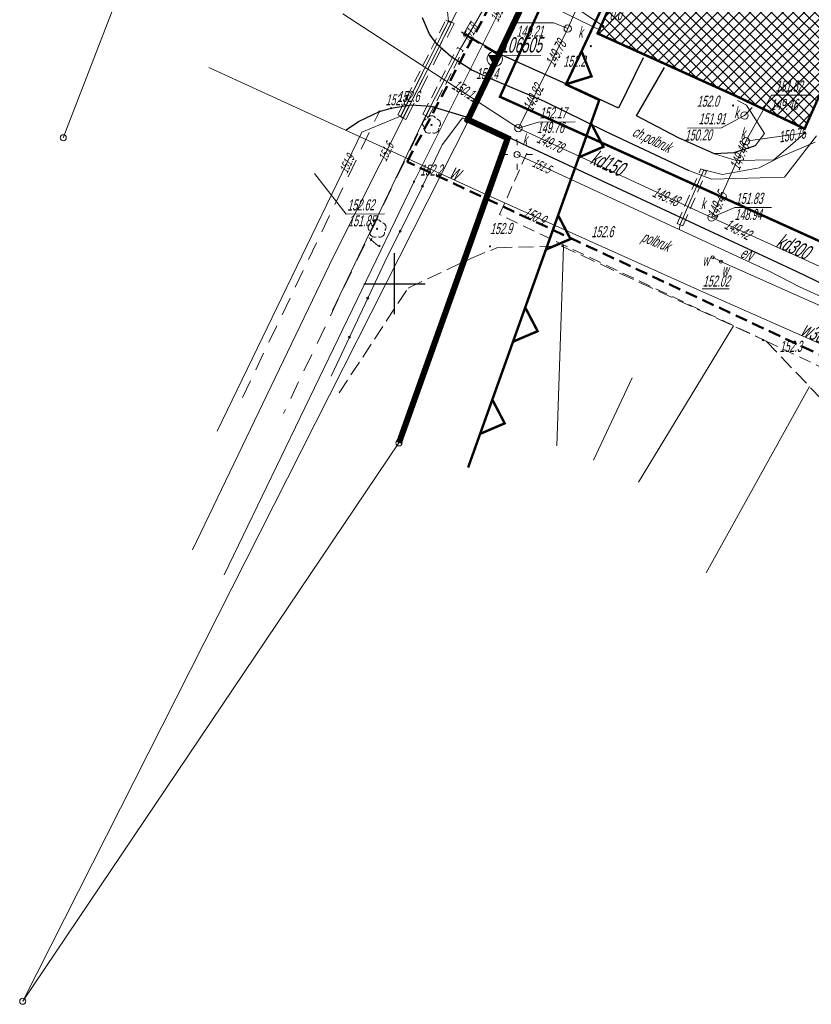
# Model space of a CAD drawing. Header units: metres. Extents: x 7519119 to 7519315, y 5970991 to 5971152.
# Tile 1 of 8: x 7519119 to 7519184, y 5970991 to 5971072. Entities that reach past the tile are written whole.
import ezdxf
from ezdxf.enums import TextEntityAlignment as Align

# ---------------------------------------------------------------- set-up
doc = ezdxf.new("R2010")
doc.units = ezdxf.units.M
doc.header["$MEASUREMENT"] = 0
for name, pattern in [('1', [0]), ('1_EGBU_A', [0]), ('2', [1.5, 1, -0.5]), ('3', [1, 0.5, -0.5]), ('4', [2.5, 1.5, -1]), ('BGT', [0]), ('DUL', [1, 0.5, -0.5]), ('KOC', [2, 1.5, -0.5]), ('KOU', [1.5, 1, -0.5]), ('UBE', [1.5, 1, -0.5]), ('UBT', [1.5, 1, -0.5]), ('WSQ', [1.75, 1.25, -0.5])]:
    doc.linetypes.add(name, pattern=pattern)
doc.layers.get('0').update_dxf_attribs({"color": 250, "linetype": 'CONTINUOUS', "lineweight": 100})
for name, color, linetype, lineweight in [('A-granica działki', 1, 'CONTINUOUS', 0), ('A_BUDYNEK', 7, 'CONTINUOUS', 0), ('A_OPIS', 130, 'CONTINUOUS', 0), ('Dzialki', 51, '1', 18), ('EDZPD_L_0', 230, '1', 18), ('EGBB_L_0', 34, '1_EGBU_A', 50), ('EGBB_L_1', 255, '1_EGBU_A', 50), ('LINIOWE_L_0', 7, '2', 50), ('Punkty', 1, 'CONTINUOUS', 18), ('SDROK_T_0', 255, 'CONTINUOUS', 18), ('SDROK_T_1', 255, 'CONTINUOUS', 18), ('SDRPK_L_0', 7, '1', 25), ('SDRPK_L_1', 255, '4', 18), ('SDRPK_L_2', 255, '4', 18), ('SDRPK_L_3', 7, '1', 25), ('SIATKA_L_0', 7, '1', 25), ('SZNPS_T_2', 7, 'CONTINUOUS', 18), ('SZNPS_T_3', 7, 'CONTINUOUS', 18), ('SZOPO_L_0', 255, 'BGT', 25), ('SZZPZ_T_0', 3, 'CONTINUOUS', 18), ('UEEOC_T_1', 1, 'CONTINUOUS', 18), ('UEEOC_T_5', 5, 'CONTINUOUS', 18), ('UEEOCA_T_5', 135, 'CONTINUOUS', 18), ('UEEOOA_T_5', 1, 'CONTINUOUS', 25), ('UEEPAA_T_5', 135, 'CONTINUOUS', 18), ('UEEPB_L_1', 1, '4', 18), ('UEEPB_L_7', 5, '4', 18), ('UEEPBA_L_5', 135, '3', 18), ('UEEPOA_L_5', 1, '1', 18), ('UEEPON_L_4', 5, '1', 18), ('UEEPON_L_9', 1, '1', 18), ('UEEPOS_L_1', 1, '1', 18), ('UKKOA_T_0', 15, 'CONTINUOUS', 18), ('UKKOC_T_0', 15, 'CONTINUOUS', 18), ('UKKOO_T_0', 15, 'CONTINUOUS', 25), ('UKKPA_T_0', 15, 'CONTINUOUS', 18), ('UKKPA_T_1', 15, 'CONTINUOUS', 18), ('UKKPOD_L_0', 15, '1', 18), ('UKKPOD_L_1', 15, '1', 18), ('UTTOC_T_0', 30, 'CONTINUOUS', 18), ('UTTOO_T_0', 30, 'CONTINUOUS', 25), ('UTTPB_L_0', 30, '4', 18), ('UTTPO_L_0', 30, '1', 18), ('UTTPO_L_1', 30, '1', 18), ('UWWOA_T_0', 5, 'CONTINUOUS', 18), ('UWWOC_T_0', 5, 'CONTINUOUS', 18), ('UWWOO_T_0', 5, 'CONTINUOUS', 25), ('UWWPA_T_1', 134, 'CONTINUOUS', 18), ('UWWPO_L_1', 5, '1', 18), ('WUKOS_T_1', 25, 'CONTINUOUS', 18), ('WUKPS_L_6', 3, '1', 18), ('WWROH_T_4', 25, 'CONTINUOUS', 18)]:
    doc.layers.add(name, color=color, linetype=linetype, lineweight=lineweight)
doc.styles.get("Standard").update_dxf_attribs({"font": 'ARIALN.TTF', "width": 0.75})

# ---------------------------------------------------------------- blocks, each defined once
blk = doc.blocks.new('GRT')
at = {"linetype": 'Continuous'}
blk.add_circle((0, 0), 0.25, dxfattribs=at)
blk = doc.blocks.new('GRO')
at = {"linetype": 'Continuous'}
blk.add_circle((0, 0), 0.045, dxfattribs=at)
blk = doc.blocks.new('OSJ')
at = {"linetype": 'Continuous'}
for p, q in [((-0.495, 0.285), (0.505, 0.285)), ((0.005, -0.58), (-0.495, 0.285)), ((-0.485, 0.265), (0.495, 0.265)), ((-0.47, 0.24), (0.48, 0.245)), ((-0.455, 0.22), (0.465, 0.22)), ((-0.445, 0.195), (0.45, 0.195)), ((-0.43, 0.17), (0.44, 0.17)), ((-0.415, 0.145), (0.425, 0.145)), ((-0.4, 0.115), (0.405, 0.115)), ((-0.38, 0.09), (0.39, 0.09)), ((-0.37, 0.065), (-0.035, 0.065)), ((-0.355, 0.045), (-0.06, 0.045)), ((-0.345, 0.02), (-0.07, 0.02)), ((0.505, 0.285), (0.005, -0.58)), ((0.035, 0.07), (0.38, 0.07)), ((0.06, 0.045), (0.365, 0.045)), ((0.07, 0.02), (0.355, 0.02)), ((-0.33, -0.005), (-0.075, -0.005)), ((-0.31, -0.03), (-0.07, -0.03)), ((-0.295, -0.06), (-0.045, -0.06)), ((-0.28, -0.09), (0.285, -0.09)), ((-0.26, -0.125), (0.27, -0.125)), ((-0.24, -0.155), (0.25, -0.155)), ((-0.22, -0.185), (0.23, -0.185)), ((-0.205, -0.215), (0.215, -0.215)), ((-0.185, -0.25), (0.195, -0.25)), ((-0.165, -0.285), (0.175, -0.285)), ((-0.15, -0.315), (0.16, -0.315)), ((-0.13, -0.345), (0.14, -0.345)), ((-0.115, -0.375), (0.125, -0.375)), ((-0.1, -0.4), (0.11, -0.4)), ((-0.08, -0.43), (0.09, -0.43)), ((-0.065, -0.46), (0.075, -0.46)), ((-0.05, -0.485), (0.06, -0.485)), ((-0.035, -0.51), (0.045, -0.51)), ((-0.025, -0.53), (0.035, -0.53)), ((-0.015, -0.55), (0.025, -0.55)), ((-0.005, -0.565), (0.015, -0.565)), ((0.045, -0.06), (0.305, -0.06)), ((0.07, -0.03), (0.32, -0.03)), ((0.075, -0.005), (0.335, -0.005))]:
    blk.add_line(p, q, dxfattribs=at)
for radius in [0.625, 0.075]:
    blk.add_circle((0, 0), radius, dxfattribs=at)
blk = doc.blocks.new('DLI')
at = {"linetype": 'Continuous'}
blk.add_circle((0, 0), 0.045, dxfattribs=at)
for centre, start, end in [((-0.357, 0.116), 102.14447, 221.86002), ((0, 0.375), 30.14012, 149.85988), ((0.357, 0.116), 318.13998, 77.85553), ((-0.22, -0.303), 174.14818, 293.85423), ((0.22, -0.303), 246.14577, 5.85182)]:
    blk.add_arc(centre, 0.375, start, end, dxfattribs=at)
blk = doc.blocks.new('WSP')
at = {"linetype": 'Continuous'}
blk.add_circle((0, 0), 0.045, dxfattribs=at)
blk = doc.blocks.new('LAT')
at = {"linetype": 'Continuous'}
for p, q in [((0, 0.75), (0, 1.25)), ((-1.25, 0), (-0.75, 0)), ((0.75, 0), (1.25, 0)), ((0, -0.75), (0, -1.25))]:
    blk.add_line(p, q, dxfattribs=at)
blk = doc.blocks.new('SLU')
at = {"linetype": 'Continuous'}
blk.add_circle((0, 0), 0.25, dxfattribs=at)
blk = doc.blocks.new('WLZ')
at = {"linetype": 'Continuous'}
blk.add_circle((0, 0), 0.3, dxfattribs=at)
blk = doc.blocks.new('ARM')
at = {"linetype": 'Continuous'}
blk.add_circle((0, 0), 0.125, dxfattribs=at)
blk = doc.blocks.new('MAPA_ZWIK')
at = {"layer": 'Dzialki'}
for p, q in [((-44.733, 60.363), (-79.233, -28.807)), ((-46.153, -27.327), (-23.523, 20.113)), ((-46.083, -27.357), (-82.543, -99.387)), ((-46.083, -27.357), (-46.153, -27.327)), ((-42.893, -28.847), (-46.083, -27.357)), ((-51.783, -53.747), (-42.893, -28.847)), ((-82.543, -99.387), (-51.783, -53.747))]:
    blk.add_line(p, q, dxfattribs=at)
at = {"layer": 'EDZPD_L_0', "linetype": '1'}
for p, q in [((-23.523, 20.113), (-46.153, -27.327)), ((-82.543, -99.387), (-46.083, -27.357)), ((-46.083, -27.357), (-46.153, -27.327)), ((-42.893, -28.847), (-46.083, -27.357)), ((-51.783, -53.747), (-42.893, -28.847))]:
    blk.add_line(p, q, dxfattribs=at)
at = {"layer": 'EGBB_L_0', "linetype": '1_EGBU_A'}
for p, q in [((-18.616, -28.072), (-13.596, -16.762)), ((-24.169, -25.425), (-18.616, -28.072))]:
    blk.add_line(p, q, dxfattribs=at)
at = {"layer": 'EGBB_L_1', "linetype": '1_EGBU_A'}
for p, q in [((-35.547, -20.285), (-20.629, 12.774)), ((-24.169, -25.425), (-35.547, -20.285))]:
    blk.add_line(p, q, dxfattribs=at)
at = {"layer": 'LINIOWE_L_0', "linetype": '2'}
for p, q in [((-51.124, -30.765), (-19.917, 27.938)), ((14.7, -61.538), (-51.124, -30.765))]:
    blk.add_line(p, q, dxfattribs=at)
at = {"layer": 'SDRPK_L_0', "linetype": '1'}
for p, q in [((-49.283, -20.332), (-49.848, -18.999)), ((-48.67, -21.183), (-49.283, -20.332)), ((-47.524, -22.181), (-48.67, -21.183)), ((-45.872, -23.249), (-47.524, -22.181)), ((-44.492, -23.879), (-45.872, -23.249)), ((-53.386, -26.662), (-52.42, -26.392)), ((-52.42, -26.392), (-50.798, -26.11)), ((-50.798, -26.11), (-49.17, -26.231)), ((-49.17, -26.231), (-46.028, -27.193)), ((-55.103, -27.482), (-53.386, -26.662)), ((-56.109, -28.159), (-55.103, -27.482))]:
    blk.add_line(p, q, dxfattribs=at)
at = {"layer": 'SDRPK_L_0', "linetype": '1', "lineweight": 20}
for p, q in [((-45.873, -23.247), (-44.493, -23.877)), ((-23.374, -26.135), (-24.116, -25.76)), ((-21.907, -28.474), (-23.374, -26.135)), ((-22.67, -29.46), (-21.907, -28.474)), ((-18.563, -28.407), (-21.143, -30.607)), ((-17.653, -28.657), (-20.253, -32.037)), ((-24.223, -30.667), (-25.976, -30.123)), ((-21.143, -30.607), (-24.223, -30.667)), ((-26.223, -32.187), (-28.076, -31.488)), ((-20.253, -32.037), (-26.223, -32.187))]:
    blk.add_line(p, q, dxfattribs=at)
at = {"layer": 'SDRPK_L_1', "linetype": 'KOU', "lineweight": 18}
for p, q in [((-43.562, -35.088), (-41.101, -29.57)), ((-21.753, -45.437), (-43.562, -35.088)), ((-21.753, -45.437), (-10.383, -50.827))]:
    blk.add_line(p, q, dxfattribs=at)
at = {"layer": 'SDRPK_L_2', "linetype": '4', "lineweight": 18}
for p, q in [((-40.969, -10.539), (-46.511, -20.349)), ((-46.511, -20.349), (-43.699, -22.028)), ((-49.17, -26.231), (-61.225, -51.348)), ((-64.579, -50.035), (-53.386, -26.662))]:
    blk.add_line(p, q, dxfattribs=at)
at = {"layer": 'SDRPK_L_2', "linetype": 'KOC', "lineweight": 18}
blk.add_line((-46.513, -20.347), (-43.703, -22.027), dxfattribs=at)
at = {"layer": 'SDRPK_L_3', "linetype": '1'}
for p, q in [((-43.906, -21.789), (-46.668, -20.179)), ((-43.906, -21.789), (-37.264, -24.783)), ((-31.822, -22.284), (-33.823, -26.389)), ((-32.368, -27.018), (-30.066, -23.072)), ((-44.493, -23.877), (-39.917, -25.822)), ((-33.823, -26.389), (-37.264, -24.783)), ((-39.917, -25.822), (-34.939, -28.277)), ((-46.023, -27.197), (-41.101, -29.57)), ((-28.935, -28.804), (-32.368, -27.018)), ((-34.939, -28.277), (-28.076, -31.488)), ((-25.976, -30.123), (-28.935, -28.804)), ((-19.217, -39.776), (-41.101, -29.57)), ((-22.67, -29.46), (-24.406, -30.052)), ((-24.406, -30.052), (-25.976, -30.123)), ((-10.978, -43.779), (-19.217, -39.776))]:
    blk.add_line(p, q, dxfattribs=at)
at = {"layer": 'SIATKA_L_0', "linetype": '1'}
for p, q in [((-52.143, -43.237), (-52.143, -38.237)), ((-54.643, -40.737), (-49.643, -40.737))]:
    blk.add_line(p, q, dxfattribs=at)
at = {"layer": 'SZOPO_L_0', "linetype": 'BGT', "lineweight": 18}
for p, q in [((-41.474, -17.762), (-43.06, -21.16)), ((-43.06, -21.16), (-44.4, -24.033)), ((-44.4, -24.033), (-46.101, -27.375)), ((-46.598, -27.169), (-48.243, -29.381)), ((-46.127, -27.426), (-46.598, -27.169)), ((-46.101, -27.375), (-46.127, -27.426)), ((-48.243, -29.381), (-49.852, -32.768)), ((-49.852, -32.768), (-50.007, -33.094)), ((-50.007, -33.094), (-51.69, -36.445)), ((-51.69, -36.445), (-52.739, -38.533)), ((-52.739, -38.533), (-54.339, -41.925)), ((-54.339, -41.925), (-55.839, -45.106)), ((-55.839, -45.106), (-57.34, -48.287))]:
    blk.add_line(p, q, dxfattribs=at)
for centre in [(-43.06, -21.16), (-46.101, -27.375), (-49.852, -32.768), (-51.69, -36.445), (-54.339, -41.925), (-55.839, -45.106)]:
    blk.add_circle(centre, 0.085, dxfattribs=at)
at = {"layer": 'UEEPB_L_1', "linetype": '4'}
for p, q in [((-51.659, -27.105), (-47.714, -19.246)), ((-47.714, -19.246), (-47.273, -19.463)), ((-51.218, -27.322), (-47.273, -19.463)), ((-51.659, -27.105), (-51.218, -27.322))]:
    blk.add_line(p, q, dxfattribs=at)
at = {"layer": 'UEEPB_L_7', "linetype": 'UBE'}
for p, q in [((-51.871, -26.926), (-47.945, -19.188)), ((-47.945, -19.188), (-47.503, -19.405)), ((-51.429, -27.143), (-47.503, -19.405)), ((-51.871, -26.926), (-51.429, -27.143))]:
    blk.add_line(p, q, dxfattribs=at)
at = {"layer": 'UEEPBA_L_5', "linetype": 'UBE', "lineweight": 18}
for p, q in [((-29.026, -35.805), (-27.097, -31.341)), ((-26.636, -31.538), (-27.097, -31.341)), ((-28.564, -36.002), (-26.636, -31.538)), ((-28.564, -36.002), (-29.026, -35.805))]:
    blk.add_line(p, q, dxfattribs=at)
at = {"layer": 'UEEPOA_L_5', "linetype": '1'}
for p, q in [((-42.127, -30.178), (-21.527, -39.703)), ((-22.347, -31.258), (-20.633, -30.406)), ((-25.334, -31.819), (-22.347, -31.258)), ((-28.795, -35.904), (-26.866, -31.44)), ((-26.866, -31.44), (-25.334, -31.819)), ((-28.872, -36.304), (-28.795, -35.904)), ((-21.527, -39.703), (-19.028, -41.005)), ((-19.028, -41.005), (-4.951, -47.476))]:
    blk.add_line(p, q, dxfattribs=at)
at = {"layer": 'UEEPON_L_4', "linetype": '1'}
for p, q in [((-48.089, -15.809), (-47.724, -19.296)), ((-47.724, -19.296), (-51.65, -27.035)), ((-51.65, -27.035), (-54.811, -28.347)), ((-54.811, -28.347), (-57.265, -33.415)), ((-57.265, -33.415), (-66.659, -52.793))]:
    blk.add_line(p, q, dxfattribs=at)
at = {"layer": 'UEEPON_L_9', "linetype": '1', "lineweight": 18}
blk.add_line((-17.753, -29.167), (-20.633, -30.406), dxfattribs=at)
at = {"layer": 'UEEPOS_L_1', "linetype": '1'}
for p, q in [((-47.494, -19.355), (-42.534, -9.299)), ((-51.438, -27.213), (-47.494, -19.355)), ((-57.169, -38.565), (-51.438, -27.213)), ((-57.169, -38.565), (-68.661, -62.478))]:
    blk.add_line(p, q, dxfattribs=at)
at = {"layer": 'UKKOA_T_0', "linetype": 'Continuous'}
for p, q in [((-42.218, -19.424), (-39.124, -19.403)), ((-37.989, -19.887), (-39.124, -19.403)), ((-23.423, -29.097), (-21.319, -25.332)), ((-21.319, -25.332), (-18.159, -25.332)), ((-23.528, -26.986), (-25.405, -28.001)), ((-42.022, -28.027), (-40.364, -27.532)), ((-40.364, -27.532), (-37.368, -27.511)), ((-28.206, -28.021), (-25.405, -28.001)), ((-58.693, -31.737), (-56.088, -35.057)), ((-26.229, -35.326), (-24.326, -34.519)), ((-24.326, -34.519), (-21.33, -34.498)), ((-56.088, -35.057), (-52.961, -35.035))]:
    blk.add_line(p, q, dxfattribs=at)
at = {"layer": 'UKKPOD_L_0', "linetype": '1', "lineweight": 18}
blk.add_line((-23.423, -29.097), (-18.563, -28.407), dxfattribs=at)
at = {"layer": 'UKKPOD_L_1', "linetype": '1'}
for p, q in [((-37.989, -19.887), (-34.889, -12.815)), ((-42.022, -28.027), (-56.373, -18.667)), ((-42.022, -28.027), (-37.989, -19.887)), ((-22.897, -26.341), (-23.528, -26.986)), ((-42.022, -28.027), (-26.229, -35.326)), ((-26.229, -35.326), (-23.423, -29.097)), ((-26.229, -35.326), (-5.38, -44.769))]:
    blk.add_line(p, q, dxfattribs=at)
at = {"layer": 'UTTPB_L_0', "linetype": 'UBT', "lineweight": 18}
for p, q in [((-49.821, -26.872), (-46.999, -21.441)), ((-49.379, -27.109), (-46.547, -21.678)), ((-46.999, -21.441), (-46.547, -21.678)), ((-49.821, -26.872), (-49.379, -27.109))]:
    blk.add_line(p, q, dxfattribs=at)
at = {"layer": 'UTTPO_L_0', "linetype": '1'}
for p, q in [((-42.183, -15.667), (-50.553, -32.397)), ((-41.653, -15.307), (-35.073, -19.687)), ((-50.553, -32.397), (-66.063, -64.537))]:
    blk.add_line(p, q, dxfattribs=at)
at = {"layer": 'UTTPO_L_1', "linetype": '1'}
for p, q in [((-43.567, -16.007), (-46.768, -21.56)), ((-35.238, -20.058), (-43.567, -16.007)), ((-46.768, -21.56), (-49.6, -26.99)), ((-49.6, -26.99), (-57.208, -42.915))]:
    blk.add_line(p, q, dxfattribs=at)
at = {"layer": 'UWWPO_L_1', "linetype": '1'}
for p, q in [((-44.844, -33.357), (-67.319, -23.065)), ((-44.844, -33.357), (-26.876, -41.421)), ((-26.136, -38.575), (-25.463, -38.931)), ((-25.463, -38.931), (-5.709, -47.722)), ((-26.876, -41.421), (-12.399, -47.859))]:
    blk.add_line(p, q, dxfattribs=at)
at = {"layer": 'WUKPS_L_6', "linetype": 'WSQ', "lineweight": 18}
for p, q in [((-45.907, -38.675), (-43.773, -37.8)), ((-43.773, -37.8), (-38.514, -37.653)), ((-38.514, -37.653), (-21.753, -45.437)), ((-51.04, -41.092), (-45.907, -38.675)), ((-56.67, -49.662), (-51.04, -41.092)), ((-21.753, -45.437), (-15.43, -52.071))]:
    blk.add_line(p, q, dxfattribs=at)
at = {"layer": 'WUKPS_L_6', "linetype": '1'}
for p, q in [((-38.333, -37.731), (-38.878, -53.997)), ((-24.437, -44.191), (-32.196, -56.97)), ((-35.89, -55.148), (-32.717, -48.425)), ((-18.211, -49.13), (-26.674, -64.381))]:
    blk.add_line(p, q, dxfattribs=at)
at = {"layer": 'Punkty'}
for name, p in [('GRT', (-46.153, -27.327)), ('GRO', (-46.083, -27.357)), ('GRT', (-79.233, -28.807)), ('GRO', (-42.893, -28.847)), ('GRT', (-51.783, -53.747)), ('GRT', (-82.543, -99.387))]:
    blk.add_blockref(name, p, dxfattribs=at)
at = {"layer": 'SZNPS_T_2'}
blk.add_blockref('OSJ', (-43.952, -22.36), dxfattribs=at)
at = {"layer": 'SZZPZ_T_0', "rotation": 0.4052660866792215}
for p in [(-49.123, -27.759), (-53.571, -36.256)]:
    blk.add_blockref('DLI', p, dxfattribs=at)
at = {"layer": 'UEEPAA_T_5', "rotation": 0.4052660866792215}
for name in ['LAT', 'SLU']:
    blk.add_blockref(name, (-42.127, -30.178), dxfattribs=at)
at = {"layer": 'UKKPA_T_0'}
blk.add_blockref('WLZ', (-23.423, -29.097), dxfattribs=at)
at = {"layer": 'UKKPA_T_1', "rotation": 90.40508417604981}
for p in [(-37.989, -19.887), (-23.528, -26.986), (-42.022, -28.027), (-26.229, -35.326)]:
    blk.add_blockref('WLZ', p, dxfattribs=at)
at = {"layer": 'UWWPA_T_1', "rotation": 0.4052660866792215}
for p in [(-26.136, -38.575), (-25.463, -38.931)]:
    blk.add_blockref('ARM', p, dxfattribs=at)
at = {"layer": 'WUKOS_T_1'}
for p in [(-35.073, -19.687), (-36.099, -21.324), (-45.873, -23.247), (-52.423, -26.387), (-24.473, -26.172), (-53.383, -26.657), (-50.553, -32.397), (-44.334, -37.684), (-38.364, -37.642), (-22.018, -45.357)]:
    blk.add_blockref('WSP', p, dxfattribs=at)
at = {"layer": 'SDROK_T_0', "oblique": 15, "width": 0.7}
blk.add_text('polbruk', height=0.9, rotation=338.35423, dxfattribs=at).set_placement((-30.803, -37.38), align=Align.MIDDLE)
at = {"layer": 'SDROK_T_1', "oblique": 15, "width": 0.7}
blk.add_text('ch.polbruk', height=0.9, rotation=334.44418, dxfattribs=at).set_placement((-32.782, -28.623))
at = {"layer": 'SZNPS_T_3', "oblique": 15, "width": 0.7}
blk.add_text('%%U106505', height=1.25, rotation=0.40527, dxfattribs=at).set_placement((-43.456, -21.856))
at = {"layer": 'UEEOC_T_1', "oblique": 15, "width": 0.7}
blk.add_text('151.6', height=0.75, rotation=63.94507, dxfattribs=at).set_placement((-53.174, -30.636), align=Align.MIDDLE_LEFT)
at = {"layer": 'UEEOC_T_5', "oblique": 15, "width": 0.7}
blk.add_text('151.9', height=0.75, rotation=65.02506, dxfattribs=at).set_placement((-56.358, -31.628), align=Align.MIDDLE_LEFT)
at = {"layer": 'UEEOCA_T_5', "oblique": 15, "width": 0.7}
blk.add_text('151.5', height=0.75, rotation=334.39529, dxfattribs=at).set_placement((-40.11, -31.113), align=Align.MIDDLE)
at = {"layer": 'UEEOOA_T_5', "oblique": 15, "width": 0.7}
blk.add_text('eN', height=0.9, rotation=336.28528, dxfattribs=at).set_placement((-23.338, -38.305), align=Align.MIDDLE)
at = {"layer": 'UKKOA_T_0', "oblique": 15, "width": 0.7}
for s, p in [('149.21', (-42.195, -19.66)), ('149.76', (-40.516, -27.528)), ('150.20', (-28.428, -28.143)), ('148.94', (-24.352, -34.633)), ('151.85', (-55.944, -35.155))]:
    blk.add_text(s, height=0.9, rotation=0.40527, dxfattribs=at).set_placement(p, align=Align.TOP_LEFT)
for s, rotation, p in [('k', 0.40527, (-37.124, -20.641)), ('152.17', 0.40502, (-40.286, -27.231)), ('k', 0.40527, (-24.374, -27.201)), ('k', 0.40527, (-41.672, -29.384)), ('k', 0.40527, (-27.101, -34.637)), ('151.83', 0.40502, (-24.248, -34.218)), ('152.62', 0.40502, (-56.01, -34.757))]:
    blk.add_text(s, height=0.9, rotation=rotation, dxfattribs=at).set_placement(p)
for s, p in [('151.82', (-20.997, -24.132)), ('149.46', (-21.399, -25.632))]:
    blk.add_text(s, height=0.9, dxfattribs=at).set_placement(p, align=Align.TOP_LEFT)
blk.add_text('151.91', height=0.9, rotation=0.40502, dxfattribs=at).set_placement((-25.085, -27.698), align=Align.RIGHT)
blk.add_text('k', height=0.9, dxfattribs=at).set_placement((-23.49, -28.892), align=Align.RIGHT)
at = {"layer": 'UKKOC_T_0', "oblique": 15, "width": 0.7}
for s, rotation, p in [('149.78', 62.32506, (-38.965, -21.915)), ('149.82', 63.49507, (-40.819, -25.538)), ('149.78', 334.75529, (-39.413, -29.208)), ('149.48', 336.5553, (-29.951, -33.602)), ('149.42', 332.32527, (-24.072, -36.29))]:
    blk.add_text(s, height=0.9, rotation=rotation, dxfattribs=at).set_placement(p, align=Align.MIDDLE)
for s, rotation, p in [('150.11', 327.10528, (-47.288, -24.364)), ('149.45', 65.75045, (-26.229, -35.326))]:
    blk.add_text(s, height=0.9, rotation=rotation, dxfattribs=at).set_placement(p, align=Align.MIDDLE_LEFT)
for s, rotation, p in [('150.75', 9.24249, (-18.563, -28.407)), ('149.46', 67.19001, (-23.526, -29.326))]:
    blk.add_text(s, height=0.9, rotation=rotation, dxfattribs=at).set_placement(p, align=Align.MIDDLE_RIGHT)
at = {"layer": 'UKKOO_T_0', "oblique": 15, "width": 0.7}
for s, rotation, p in [('kd150', 335.74529, (-34.721, -30.855)), ('kd300', 336.19529, (-19.542, -37.669))]:
    blk.add_text(s, height=1.25, rotation=rotation, dxfattribs=at).set_placement(p, align=Align.MIDDLE)
at = {"layer": 'UTTOC_T_0', "oblique": 15, "width": 0.7}
blk.add_text('151.69', height=0.75, rotation=62.45147, dxfattribs=at).set_placement((-43.182, -17.582), align=Align.MIDDLE_RIGHT)
blk.add_text('151.8', height=0.75, rotation=60.07506, dxfattribs=at).set_placement((-46.373, -20.897), align=Align.MIDDLE_LEFT)
at = {"layer": 'UTTOO_T_0', "oblique": 15, "width": 0.7}
blk.add_text('t', height=1.25, rotation=64.21505, dxfattribs=at).set_placement((-54.527, -37.326), align=Align.TOP_LEFT)
at = {"layer": 'UWWOA_T_0', "oblique": 15, "width": 0.7}
for s, p in [('w', (-26.961, -39.271)), ('w', (-25.385, -40.07)), ('%%U152.02', (-26.949, -40.981))]:
    blk.add_text(s, height=0.9, rotation=0.40527, dxfattribs=at).set_placement(p)
at = {"layer": 'UWWOC_T_0', "oblique": 15, "width": 0.7}
blk.add_text('150.9', height=0.9, rotation=333.67527, dxfattribs=at).set_placement((-40.701, -35.198), align=Align.MIDDLE)
at = {"layer": 'UWWOO_T_0', "oblique": 15, "width": 0.7}
blk.add_text('w', height=1.25, rotation=339.7053, dxfattribs=at).set_placement((-47.724, -32.047))
blk.add_text('w300', height=1.25, rotation=336.73529, dxfattribs=at).set_placement((-17.681, -44.806), align=Align.MIDDLE)
at = {"layer": 'WWROH_T_4', "oblique": 15, "width": 0.7}
for s, p in [('0.0', (-34.573, -19.187)), ('152.4', (-45.487, -24.005)), ('152.6', (-52.883, -26.157)), ('152.6', (-51.923, -25.887)), ('152.2', (-50.053, -31.897))]:
    blk.add_text(s, height=0.9, dxfattribs=at).set_placement(p)
for s, p in [('152.2', (-38.357, -23.01)), ('152.0', (-27.432, -26.276)), ('152.9', (-44.341, -36.684)), ('152.6', (-36.058, -36.945)), ('152.3', (-20.661, -46.317))]:
    blk.add_text(s, height=0.9, rotation=0.40527, dxfattribs=at).set_placement(p)

msp = doc.modelspace()

# ---------------------------------------------------------------- hatches: boundary and pattern name
at = {"layer": 'A_BUDYNEK'}
h = msp.add_hatch(dxfattribs=at)
h.set_pattern_fill('ANSI37', color=256, scale=5)
h.set_pattern_definition([(45, (0, 0), (-0.44194173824, 0.44194173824), []), (135, (0, 0), (-0.44194173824, -0.44194173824), [])])
h.paths.add_polyline_path([(7519181.514, 5971103.511), (7519166.597, 5971070.453), (7519177.974, 5971065.313), (7519183.527, 5971062.665), (7519188.547, 5971073.975), (7519183.01, 5971076.474), (7519192.892, 5971098.371)])

# ---------------------------------------------------------------- linework, layer by layer
at = {"layer": 'A-granica działki', "linetype": 'Continuous', "const_width": 0.5}
msp.add_lwpolyline([(7519195.67, 5971141.65), (7519180.64, 5971109.89), (7519178.62, 5971110.85), (7519155.99, 5971063.41), (7519159.25, 5971061.89), (7519150.36, 5971036.99)], dxfattribs=at)
at = {"layer": 'A_BUDYNEK', "const_width": 0.2}
msp.add_lwpolyline([(7519181.514, 5971103.511), (7519166.597, 5971070.453), (7519177.974, 5971065.313), (7519183.527, 5971062.665), (7519188.547, 5971073.975), (7519183.01, 5971076.474), (7519192.892, 5971098.371)], close=True, dxfattribs=at)
at = {"layer": 'A_OPIS', "linetype": 'Continuous', "const_width": 0.2}
for points in [[(7519201.093, 5971139.083), (7519183.756, 5971102.473), (7519181.504, 5971103.489), (7519164.012, 5971066.29), (7519166.738, 5971065.019), (7519156.011, 5971034.973)], [(7519165.295, 5971068.982), (7519166.104, 5971066.95), (7519164.016, 5971066.3)], [(7519166.062, 5971063.126), (7519167.074, 5971061.187), (7519165.063, 5971060.328)], [(7519163.372, 5971055.592), (7519164.384, 5971053.653), (7519162.373, 5971052.793)], [(7519160.682, 5971048.057), (7519161.694, 5971046.119), (7519159.683, 5971045.259)], [(7519157.992, 5971040.523), (7519159.004, 5971038.585), (7519156.993, 5971037.725)]]:
    msp.add_lwpolyline(points, dxfattribs=at)
at = {"layer": 'A_OPIS', "color": 164, "linetype": 'DUL', "ltscale": 3, "true_color": 0x1025b2, "const_width": 0.2}
msp.add_lwpolyline([(7519200.209, 5971046.489), (7519221.017, 5971093.431), (7519180.084, 5971112.708), (7519158.617, 5971065.279)], close=True, dxfattribs=at)

# ---------------------------------------------------------------- block references
at = {"layer": 'A_BUDYNEK'}
msp.add_blockref('MAPA_ZWIK', (7519202.143, 5971090.737), dxfattribs=at)

doc.saveas('drawing.dxf')
